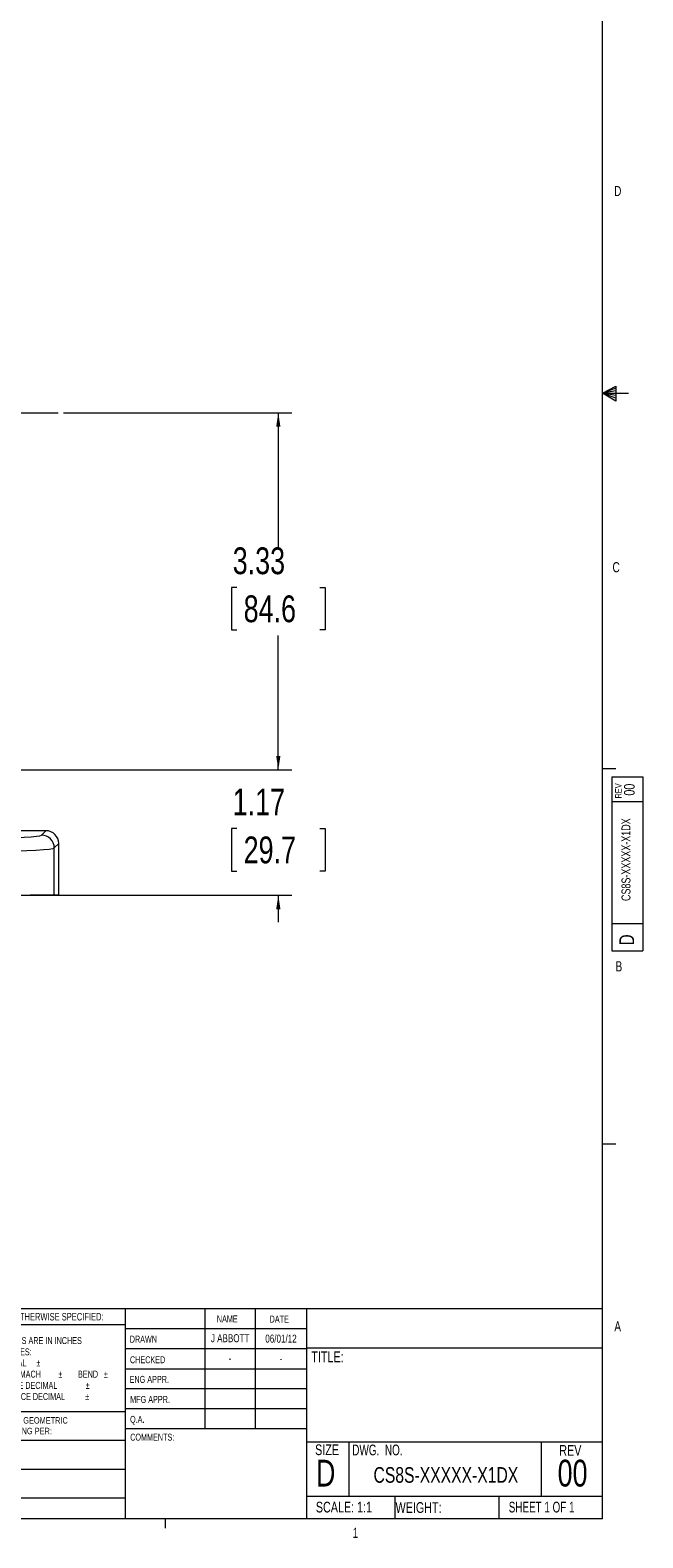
# Model space of a CAD drawing. Header units: inches. Extents: x 0.3 to 33.9, y 0.2 to 21.6.
# Tile 12 of 18: x 28.2 to 33.9, y 0.2 to 14.3. Entities that reach past the tile are written whole.
import ezdxf

# ---------------------------------------------------------------- set-up
doc = ezdxf.new("R2010")
doc.units = ezdxf.units.IN
doc.header["$MEASUREMENT"] = 0
doc.layers.add('SLD-0', color=7, linetype='Continuous', lineweight=15)
doc.styles.add('SLDTEXTSTYLE0', font='TXT', dxfattribs={"width": 0.75})
doc.styles.add('SLDTEXTSTYLE1', font='TXT', dxfattribs={"width": 0.6875})
doc.styles.add('SLDTEXTSTYLE2', font='TXT', dxfattribs={"width": 0.694444})
doc.dimstyles.new('SLDDIMSTYLE0', dxfattribs={"dimtxt": 0.25, "dimasz": 0.13, "dimexe": 0, "dimexo": 0.0625, "dimgap": 0.0625, "dimtad": 0, "dimtih": 1, "dimtoh": 1, "dimrnd": 1e-09, "dimzin": 12, "dimdsep": 46, "dimtxsty": 'SLDTEXTSTYLE0', "dimsah": 1, "dimcen": 0.09, "dimadec": 0, "dimazin": 3, "dimtfac": 1, "dimtmove": 0, "dimatfit": 0, "dimfxl": 1, "dimfrac": 2, "dimtolj": 1, "dimtzin": 12, "dimarcsym": 0})
doc.dimstyles.new('SLDDIMSTYLE1', dxfattribs={"dimtxt": 0.25, "dimasz": 0.13, "dimexe": 0, "dimexo": 0.0625, "dimgap": 0.0625, "dimtad": 0, "dimtih": 1, "dimtoh": 1, "dimrnd": 1e-09, "dimzin": 12, "dimdsep": 46, "dimtxsty": 'SLDTEXTSTYLE0', "dimsah": 1, "dimcen": 0.09, "dimadec": 0, "dimazin": 3, "dimtfac": 1, "dimtofl": 0, "dimtmove": 0, "dimatfit": 3, "dimfxl": 1, "dimfrac": 2, "dimtolj": 1, "dimtzin": 12, "dimarcsym": 0})

# ---------------------------------------------------------------- blocks, each defined once
blk = doc.blocks.new('SW_NOTE_0')
at = {"color": 0, "linetype": 'Continuous', "lineweight": 0, "char_height": 0.06, "attachment_point": 1, "style": 'SLDTEXTSTYLE0'}
for s, insert in [('INTERPRET GEOMETRIC', (0, 0.077)), ('TOLERANCING PER:', (0, -0.022))]:
    blk.add_mtext(s, dxfattribs=dict(at, insert=insert))
blk = doc.blocks.new('SW_NOTE_1')
at = {"color": 0, "linetype": 'Continuous', "lineweight": 0, "char_height": 0.065, "attachment_point": 1, "style": 'SLDTEXTSTYLE0'}
for s, insert in [('DIMENSIONS ARE IN INCHES', (0, 0.084)), ('TOLERANCES:', (0, -0.021)), ('FRACTIONAL', (0, -0.125)), ('%%p', (0.518, -0.125)), ('ANGULAR: MACH', (0, -0.229)), ('%%p', (0.723, -0.229)), ('BEND', (0.907, -0.229)), ('%%p', (1.148, -0.229)), ('TWO PLACE DECIMAL', (0, -0.334)), ('%%p', (0.979, -0.334)), ('THREE PLACE DECIMAL', (0, -0.438)), ('%%p', (0.974, -0.438))]:
    blk.add_mtext(s, dxfattribs=dict(at, insert=insert))
blk = doc.blocks.new('_D')
at = {"layer": 'SLD-0'}
for p, q in [((30.502, 7.398), (30.502, 7.648)), ((26.428, 7.398), (30.627, 7.398)), ((30.115, 6.85), (30.065, 6.85)), ((30.065, 6.85), (30.065, 6.453)), ((30.889, 6.85), (30.94, 6.85)), ((30.94, 6.85), (30.94, 6.453)), ((30.065, 6.453), (30.115, 6.453)), ((30.94, 6.453), (30.889, 6.453)), ((26.465, 6.228), (30.627, 6.228)), ((30.502, 6.228), (30.502, 5.978))]:
    blk.add_line(p, q, dxfattribs=at)
for points in [[(30.502, 7.398), (30.522, 7.528), (30.482, 7.528)], [(30.502, 6.228), (30.482, 6.098), (30.522, 6.098)]]:
    blk.add_solid(points, dxfattribs=at)
at = {"layer": 'SLD-0', "char_height": 0.25, "attachment_point": 1, "style": 'SLDTEXTSTYLE0'}
for s, insert in [('1.17', (30.077, 7.223, -1.433)), ('29.7', (30.179, 6.776, -1.433))]:
    blk.add_mtext(s, dxfattribs=dict(at, insert=insert))
blk = doc.blocks.new('_D_1')
at = {"layer": 'SLD-0'}
for p, q in [((28.499, 10.728), (30.627, 10.728)), ((30.502, 10.728), (30.502, 9.474)), ((30.115, 9.1), (30.065, 9.1)), ((30.065, 9.1), (30.065, 8.703)), ((30.889, 9.1), (30.94, 9.1)), ((30.94, 9.1), (30.94, 8.703)), ((30.065, 8.703), (30.115, 8.703)), ((30.502, 7.398), (30.502, 8.652)), ((30.94, 8.703), (30.889, 8.703)), ((26.428, 7.398), (30.627, 7.398))]:
    blk.add_line(p, q, dxfattribs=at)
for points in [[(30.502, 10.728), (30.482, 10.598), (30.522, 10.598)], [(30.502, 7.398), (30.522, 7.528), (30.482, 7.528)]]:
    blk.add_solid(points, dxfattribs=at)
at = {"layer": 'SLD-0', "char_height": 0.25, "attachment_point": 1, "style": 'SLDTEXTSTYLE0'}
for s, insert in [('3.33', (30.077, 9.473, -1.433)), ('84.6', (30.179, 9.025, -1.433))]:
    blk.add_mtext(s, dxfattribs=dict(at, insert=insert))
blk = doc.blocks.new('SW_CENTERMARKSYMBOL_0')
at = {"layer": 'SLD-0', "color": 0}
for p, q in [((0, 1), (0, 3.456)), ((0, 0), (0, 0.5)), ((-1, 0), (-3.456, 0)), ((0, 0), (-0.5, 0)), ((0, 0), (0, -0.5)), ((0, 0), (0.5, 0)), ((1, 0), (3.456, 0)), ((0, -1), (0, -3.456))]:
    blk.add_line(p, q, dxfattribs=at)

msp = doc.modelspace()

# ---------------------------------------------------------------- linework, layer by layer
at = {"color": 7, "linetype": 'Continuous', "lineweight": 0}
for p, q in [((33.523, 0.411), (33.523, 21.411)), ((33.523, 10.911), (33.647, 10.976)), ((33.647, 10.976), (33.647, 10.837)), ((33.647, 10.958), (33.523, 10.911)), ((33.647, 10.934), (33.523, 10.911)), ((33.647, 10.891), (33.523, 10.911)), ((33.647, 10.865), (33.523, 10.911)), ((33.647, 10.837), (33.523, 10.911)), ((33.523, 10.911), (33.766, 10.911)), ((33.523, 7.411), (33.648, 7.411)), ((33.61, 7.332), (33.9, 7.332)), ((33.61, 7.332), (33.61, 5.709)), ((33.9, 7.332), (33.9, 5.709)), ((33.9, 7.099), (33.61, 7.099)), ((33.61, 5.965), (33.9, 5.965)), ((33.61, 5.709), (33.9, 5.709)), ((33.523, 3.911), (33.648, 3.911)), ((25.714, 2.375), (33.523, 2.375)), ((29.073, 2.375), (29.073, 0.411)), ((29.817, 2.375), (29.817, 1.25)), ((30.285, 2.375), (30.285, 1.25)), ((30.764, 2.375), (30.764, 0.411)), ((29.073, 2.221), (27.691, 2.221)), ((29.073, 2.187), (30.764, 2.187)), ((29.073, 2), (30.764, 2)), ((30.764, 2.008), (33.523, 2.008)), ((29.073, 1.812), (30.764, 1.812)), ((30.764, 1.625), (29.073, 1.625)), ((27.691, 1.414), (29.073, 1.414)), ((30.764, 1.437), (29.073, 1.437)), ((27.691, 1.144), (29.073, 1.144)), ((30.764, 1.25), (29.073, 1.25)), ((30.764, 1.13), (33.523, 1.13)), ((31.16, 1.13), (31.16, 0.623)), ((32.951, 1.13), (32.951, 0.623)), ((27.691, 0.874), (29.073, 0.874)), ((25.714, 0.607), (29.073, 0.607)), ((30.764, 0.623), (33.523, 0.623)), ((31.587, 0.623), (31.587, 0.411)), ((32.559, 0.623), (32.559, 0.411)), ((33.523, 0.411), (0.523, 0.411)), ((29.448, 0.411), (29.448, 0.326))]:
    msp.add_line(p, q, dxfattribs=at)
at = {"color": 7, "linetype": 'Continuous', "lineweight": 15}
for p, q in [((28.335, 6.83), (26.678, 6.83)), ((28.335, 6.83), (28.294, 6.789)), ((28.414, 6.669), (28.455, 6.71)), ((28.414, 6.228), (28.414, 6.669)), ((28.455, 6.228), (28.455, 6.71)), ((28.414, 6.228), (28.189, 6.228)), ((28.455, 6.228), (28.414, 6.228))]:
    msp.add_line(p, q, dxfattribs=at)
msp.add_arc((28.294, 6.669), 0.12, 0.046, 89.954, dxfattribs=at)
for centre, major_axis, ratio, start_param, end_param in [((26.415, 6.79), (1.88, 0), 0.026186, 4.712389, 6.257005), ((28.335, 6.71), (0.0849, 0.0849), 0.999315, 5.49813, 7.068241), ((26.415, 6.67), (2, 0), 0.024615, 4.712389, 6.257005)]:
    msp.add_ellipse(centre, major_axis=major_axis, ratio=ratio, start_param=start_param, end_param=end_param, dxfattribs=at)

# ---------------------------------------------------------------- block references
at = {"color": 7, "linetype": 'Continuous', "lineweight": 0}
for name, p in [('SW_NOTE_1', (27.728, 2.023)), ('SW_NOTE_0', (27.716, 1.283))]:
    msp.add_blockref(name, p, dxfattribs=at)
at = {"layer": 'SLD-0'}
msp.add_blockref('SW_CENTERMARKSYMBOL_0', (24.993, 10.728), dxfattribs=at)

# ---------------------------------------------------------------- texts
at = {"color": 7, "linetype": 'Continuous', "lineweight": 0}
for s, insert, char_height, attachment_point, style in [('D', (33.632, 12.844), 0.0938, 1, 'SLDTEXTSTYLE0'), ('C', (33.617, 9.335), 0.0938, 1, 'SLDTEXTSTYLE0'), ('B', (33.645, 5.612), 0.0938, 1, 'SLDTEXTSTYLE0'), ('UNLESS OTHERWISE SPECIFIED:', (27.738, 2.332), 0.07, 1, 'SLDTEXTSTYLE0'), ('NAME', (29.929, 2.309), 0.065, 1, 'SLDTEXTSTYLE0'), ('DATE', (30.421, 2.307), 0.065, 1, 'SLDTEXTSTYLE0'), ('A', (33.634, 2.253), 0.0938, 1, 'SLDTEXTSTYLE0'), ('DRAWN', (29.117, 2.12), 0.065, 1, 'SLDTEXTSTYLE0'), ('J ABBOTT', (30.053, 2.134), 0.075, 2, 'SLDTEXTSTYLE0'), ('06/01/12', (30.527, 2.13), 0.075, 2, 'SLDTEXTSTYLE0'), ('TITLE:', (30.81, 1.973), 0.1, 1, 'SLDTEXTSTYLE0'), ('CHECKED', (29.119, 1.928), 0.065, 1, 'SLDTEXTSTYLE0'), ('-', (30.052, 1.946), 0.075, 2, 'SLDTEXTSTYLE0'), ('-', (30.528, 1.942), 0.075, 2, 'SLDTEXTSTYLE0'), ('ENG APPR.', (29.116, 1.745), 0.065, 1, 'SLDTEXTSTYLE0'), ('MFG APPR.', (29.121, 1.558), 0.065, 1, 'SLDTEXTSTYLE0'), ('Q.A.', (29.12, 1.372), 0.065, 1, 'SLDTEXTSTYLE0'), ('COMMENTS:', (29.121, 1.206), 0.065, 1, 'SLDTEXTSTYLE0'), ('SIZE', (30.845, 1.106), 0.1, 1, 'SLDTEXTSTYLE0'), ('DWG.  NO.', (31.191, 1.104), 0.1, 1, 'SLDTEXTSTYLE2'), ('REV', (33.121, 1.1), 0.1, 1, 'SLDTEXTSTYLE0'), ('D', (30.853, 0.963), 0.25, 1, 'SLDTEXTSTYLE0'), ('CS8S-XXXXX-X1DX', (32.064, 0.894), 0.14583, 2, 'SLDTEXTSTYLE0'), ('00', (33.245, 0.963), 0.25, 2, 'SLDTEXTSTYLE0'), ('SCALE: 1:1', (30.852, 0.571), 0.1, 1, 'SLDTEXTSTYLE0'), ('WEIGHT:', (31.595, 0.567), 0.1, 1, 'SLDTEXTSTYLE0'), ('SHEET 1 OF 1', (32.65, 0.571), 0.1, 1, 'SLDTEXTSTYLE1'), ('1', (31.195, 0.328), 0.0938, 1, 'SLDTEXTSTYLE0')]:
    msp.add_mtext(s, dxfattribs=dict(at, insert=insert, char_height=char_height, attachment_point=attachment_point, style=style))
at = {"color": 7, "linetype": 'Continuous', "lineweight": 0, "rotation": 90, "style": 'SLDTEXTSTYLE0'}
for s, insert, char_height, attachment_point in [('REV', (33.642, 7.131), 0.06, 1), ('00', (33.724, 7.213), 0.1, 2), ('CS8S-XXXXX-X1DX', (33.701, 6.56), 0.08333, 2), ('D', (33.681, 5.763), 0.138, 1)]:
    msp.add_mtext(s, dxfattribs=dict(at, insert=insert, char_height=char_height, attachment_point=attachment_point))

# ---------------------------------------------------------------- dimensions: what is measured, and where the dimension line sits
at = {"layer": 'SLD-0'}
for base, p1, p2, dimstyle, picture, middle in [((30.502, 10.728), (26.378, 7.398), (28.449, 10.728), 'SLDDIMSTYLE1', '_D_1', (30.502, 9.063)), ((30.502, 7.398), (26.415, 6.228), (26.378, 7.398), 'SLDDIMSTYLE0', '_D', (30.502, 6.813))]:
    dim = msp.add_linear_dim(base=base, p1=p1, p2=p2, angle=90, dimstyle=dimstyle, dxfattribs=at)
    dim.commit()
    dim.dimension.update_dxf_attribs({"geometry": picture, "text_midpoint": middle, "dimtype": 160})

doc.saveas('drawing.dxf')
